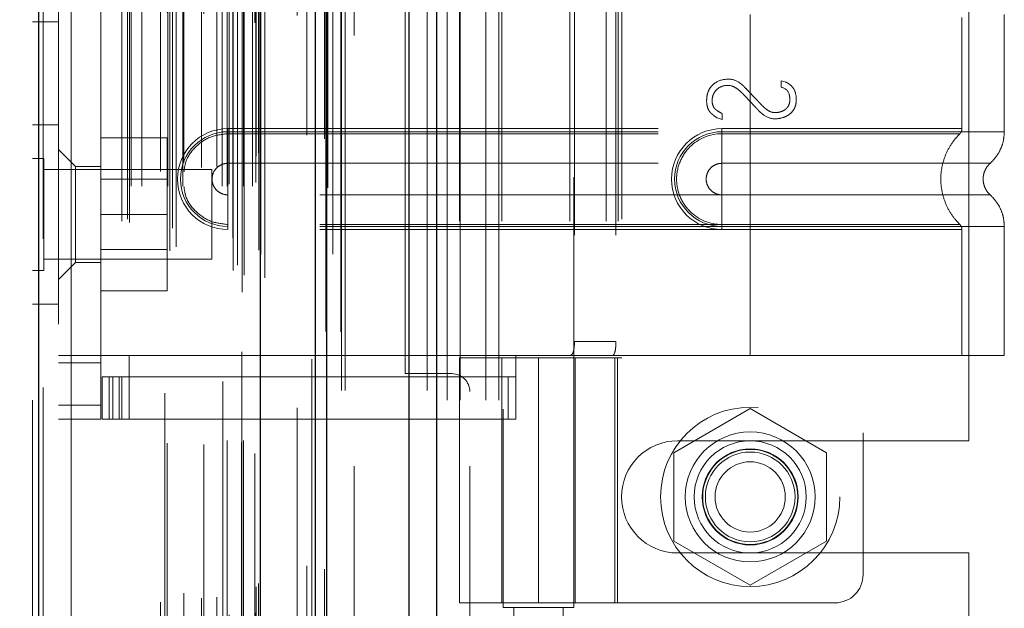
# Model space of a CAD drawing. Header units: inches. Extents: x 0.2 to 10.8, y 0.2 to 8.2.
# Tile 94 of 123: x 5.974 to 6.203, y 3.247 to 3.384. Entities that reach past the tile are written whole.
import ezdxf

# ---------------------------------------------------------------- set-up
doc = ezdxf.new("R2010")
doc.units = ezdxf.units.IN
doc.header["$MEASUREMENT"] = 0
doc.linetypes.add('HIDDEN', pattern=[0.075, 0.05, -0.025])
doc.layers.add('DIMENSIONS', color=140, linetype='Continuous')
doc.styles.add('SLDTEXTSTYLE0', font='TXT', dxfattribs={"width": 0.7})
doc.dimstyles.new('SLDDIMSTYLE0', dxfattribs={"dimtxt": 0.084961, "dimasz": 0.13, "dimexe": 0, "dimexo": 0.0625, "dimgap": 0.02124, "dimtad": 0, "dimtih": 1, "dimtoh": 1, "dimlfac": 12, "dimrnd": 1e-09, "dimzin": 12, "dimdsep": 46, "dimtxsty": 'SLDTEXTSTYLE0', "dimsah": 1, "dimcen": 0.09, "dimadec": 0, "dimazin": 3, "dimtfac": 1, "dimtofl": 0, "dimtmove": 0, "dimatfit": 3, "dimfxl": 0, "dimfrac": 2, "dimtolj": 1, "dimtzin": 12, "dimarcsym": 0})
doc.dimstyles.new('SLDDIMSTYLE1', dxfattribs={"dimtxt": 0.084961, "dimasz": 0.13, "dimexe": 0, "dimexo": 0.0625, "dimgap": 0.02124, "dimtad": 0, "dimtih": 1, "dimtoh": 1, "dimlfac": 12, "dimrnd": 1e-09, "dimzin": 12, "dimdsep": 46, "dimtxsty": 'SLDTEXTSTYLE0', "dimsah": 1, "dimcen": 0.09, "dimadec": 0, "dimazin": 3, "dimtfac": 1, "dimtmove": 0, "dimatfit": 0, "dimfxl": 0, "dimfrac": 2, "dimtolj": 1, "dimtzin": 12, "dimarcsym": 0})

# ---------------------------------------------------------------- blocks, each defined once
blk = doc.blocks.new('_D_16')
at = {"layer": 'DIMENSIONS'}
for p, q in [((6.08979, 5.13584), (5.55636, 5.13584)), ((5.68136, 5.13584), (5.68136, 4.28902)), ((5.51979, 4.13497), (5.49126, 4.13497)), ((5.49126, 4.13497), (5.49126, 3.99994)), ((5.84294, 4.13497), (5.87147, 4.13497)), ((5.87147, 4.13497), (5.87147, 3.99994)), ((5.49126, 3.99994), (5.51979, 3.99994)), ((5.87147, 3.99994), (5.84294, 3.99994)), ((5.68136, 3.0955), (5.68136, 3.98092)), ((6.08979, 3.0955), (5.55636, 3.0955))]:
    blk.add_line(p, q, dxfattribs=at)
for points in [[(5.68136, 5.13584), (5.66136, 5.00584), (5.70136, 5.00584)], [(5.68136, 3.0955), (5.70136, 3.2255), (5.66136, 3.2255)]]:
    blk.add_solid(points, dxfattribs=at)
at = {"layer": 'DIMENSIONS', "char_height": 0.083333, "attachment_point": 1, "style": 'SLDTEXTSTYLE0'}
for s, insert in [('24.48', (5.51979, 4.26141)), ('621.9', (5.51979, 4.10736))]:
    blk.add_mtext(s, dxfattribs=dict(at, insert=insert))
blk = doc.blocks.new('_D_17')
at = {"layer": 'DIMENSIONS'}
for p, q in [((5.99258, 5.25109), (5.05277, 5.25109)), ((5.17777, 5.25109), (5.17777, 4.34458)), ((5.0162, 4.21445), (4.98767, 4.21445)), ((4.98767, 4.21445), (4.98767, 4.07942)), ((5.33935, 4.21445), (5.36788, 4.21445)), ((5.36788, 4.21445), (5.36788, 4.07942)), ((4.98767, 4.07942), (5.0162, 4.07942)), ((5.36788, 4.07942), (5.33935, 4.07942)), ((5.17777, 2.98017), (5.17777, 3.92536)), ((5.99258, 2.98017), (5.05277, 2.98017))]:
    blk.add_line(p, q, dxfattribs=at)
for points in [[(5.17777, 5.25109), (5.15777, 5.12109), (5.19777, 5.12109)], [(5.17777, 2.98017), (5.19777, 3.11017), (5.15777, 3.11017)]]:
    blk.add_solid(points, dxfattribs=at)
at = {"layer": 'DIMENSIONS', "char_height": 0.083333, "attachment_point": 1, "style": 'SLDTEXTSTYLE0'}
for s, insert in [('27.25', (5.0162, 4.34089)), ('692.2', (5.0162, 4.18684)), ('OPENING', (4.91574, 4.03279))]:
    blk.add_mtext(s, dxfattribs=dict(at, insert=insert))
blk = doc.blocks.new('_D_18')
at = {"layer": 'DIMENSIONS'}
for p, q in [((5.68137, 3.0955), (5.68137, 3.3455)), ((6.02317, 3.0955), (5.55637, 3.0955)), ((6.01854, 2.89175), (5.55637, 2.89175)), ((5.68137, 2.67575), (5.68137, 2.89175)), ((5.02571, 2.67575), (4.99718, 2.67575)), ((4.99718, 2.67575), (4.99718, 2.54072)), ((5.27818, 2.67575), (5.30671, 2.67575)), ((5.30671, 2.67575), (5.30671, 2.54072)), ((5.43137, 2.67575), (5.68137, 2.67575)), ((4.99718, 2.54072), (5.02571, 2.54072)), ((5.30671, 2.54072), (5.27818, 2.54072))]:
    blk.add_line(p, q, dxfattribs=at)
for points in [[(5.68137, 3.0955), (5.70137, 3.2255), (5.66137, 3.2255)], [(5.68137, 2.89175), (5.66137, 2.76175), (5.70137, 2.76175)]]:
    blk.add_solid(points, dxfattribs=at)
at = {"layer": 'DIMENSIONS', "char_height": 0.083333, "attachment_point": 1, "style": 'SLDTEXTSTYLE0'}
for s, insert in [('2.45', (5.02571, 2.8022)), ('62.1', (5.02571, 2.64815))]:
    blk.add_mtext(s, dxfattribs=dict(at, insert=insert))

msp = doc.modelspace()

# ---------------------------------------------------------------- linework, layer by layer
at = {"color": 7, "linetype": 'Continuous', "lineweight": 25}
for p, q in [((6.0706606, 5.3435837), (6.0706606, 2.8977542)), ((6.0642966, 2.8977542), (6.0642966, 5.3424034)), ((6.0425846, 2.8977542), (6.0425846, 5.3331709)), ((6.0452206, 2.8977542), (6.0452206, 5.3334298)), ((6.0297816, 2.9238586), (6.0297816, 5.3074667)), ((5.9782606, 2.9329432), (5.9782606, 5.2983822))]:
    msp.add_line(p, q, dxfattribs=at)
at = {"color": 7, "linetype": 'HIDDEN', "lineweight": 18}
for p, q in [((6.0706606, 5.3435837), (6.0706606, 2.8977542)), ((6.0706606, 2.8977542), (6.0706606, 5.3435837)), ((6.0706606, 2.8977542), (6.0706606, 5.3435837)), ((6.0642966, 2.8977542), (6.0642966, 5.3424034)), ((6.0685393, 2.8977542), (6.0685393, 5.3424034)), ((6.0685393, 2.8977542), (6.0685393, 5.3424034)), ((6.0452206, 2.8977542), (6.0452206, 5.3334298)), ((6.0485846, 2.8977542), (6.0485846, 5.3331709)), ((6.0494633, 2.8977542), (6.0494633, 5.3334298)), ((6.0494633, 2.8977542), (6.0494633, 5.3334298)), ((6.0449664, 2.9113883), (6.0449664, 5.3199371)), ((6.025556, 2.9205246), (6.025556, 5.3108008)), ((6.025556, 2.9205246), (6.025556, 5.3108008)), ((6.0254717, 5.3067068), (6.0254717, 2.9246186)), ((6.0259813, 2.9245287), (6.0259813, 5.3067966)), ((6.0308234, 2.9238586), (6.0308234, 5.3074667)), ((6.0234183, 2.9255932), (6.0234183, 5.3057321)), ((6.0244106, 2.9268481), (6.0244106, 5.304478)), ((6.0417112, 5.3049818), (6.0417112, 2.9263554)), ((6.0298571, 2.929343), (6.0298571, 5.3019824)), ((6.0298839, 2.9295527), (6.0298839, 5.3017727)), ((6.0087437, 2.9301569), (6.0087437, 5.3011684)), ((6.0101753, 2.931081), (6.0101753, 5.3002402)), ((6.0210204, 5.2998237), (6.0210204, 2.9315059)), ((6.0294055, 2.9303066), (6.0294055, 5.3010187)), ((6.0294055, 2.9303066), (6.0294055, 5.3010187)), ((5.9782606, 5.2983822), (5.9782606, 2.9329432)), ((5.9793025, 2.9329432), (5.9793025, 5.2983822)), ((5.9793025, 5.2983822), (5.9793025, 2.9329432)), ((6.0075633, 5.2971352), (6.0075633, 2.9341858)), ((6.0233873, 2.9331404), (6.0233873, 5.298185)), ((5.9768234, 5.295437), (5.9768234, 2.9358883)), ((6.009328, 2.9354593), (6.009328, 5.295866)), ((5.9988784, 2.9374924), (5.9988784, 5.2938329)), ((5.9993111, 2.9367617), (5.9993111, 5.2945636)), ((6.0382746, 5.2936811), (6.0382746, 2.9376198)), ((5.9997117, 2.9452097), (5.9997117, 5.2861157)), ((5.9997117, 2.9452097), (5.9997117, 5.2861157)), ((6.0022443, 2.9452097), (6.0022443, 5.2861157)), ((6.0082791, 2.9452097), (6.0082791, 5.2861157)), ((6.0117242, 2.9452097), (6.0117242, 5.2861157)), ((6.0208948, 2.9452097), (6.0208948, 5.2861157)), ((6.0220679, 5.2861157), (6.0220679, 2.9452097)), ((6.0220679, 2.9452097), (6.0220679, 5.2861157)), ((6.0224846, 2.9456263), (6.0224846, 5.285699)), ((6.0254013, 5.285699), (6.0254013, 2.9456263)), ((6.0258179, 2.9452097), (6.0258179, 5.2861157)), ((6.0258179, 5.2861157), (6.0258179, 2.9452097)), ((6.0278915, 2.9452097), (6.0278915, 5.2861157)), ((6.0278915, 2.9452097), (6.0278915, 5.2861157)), ((6.008067, 5.2854516), (6.008067, 2.9458742)), ((6.0165962, 5.2852143), (6.0165962, 2.9461095)), ((6.0287346, 2.946043), (6.0287346, 5.2852823)), ((6.0287346, 2.946043), (6.0287346, 5.2852823)), ((6.0065525, 2.9485756), (6.0065525, 5.2827497)), ((6.0160488, 2.9495049), (6.0160488, 5.2818205)), ((6.0160488, 2.9495049), (6.0160488, 5.2818205)), ((6.0196039, 2.9497509), (6.0196039, 5.281563)), ((6.0284901, 5.283121), (6.0284901, 2.9482043)), ((6.0119929, 2.9506137), (6.0119929, 5.2807189)), ((6.028805, 2.9521229), (6.028805, 5.2792025)), ((6.028805, 2.9521229), (6.028805, 5.2792025)), ((6.0293522, 2.9528959), (6.0293522, 5.2784294)), ((6.0293522, 2.9528959), (6.0293522, 5.2784294)), ((6.0405441, 2.9569864), (6.0405441, 5.274339)), ((6.0446779, 2.9562076), (6.0446779, 5.275083)), ((6.0515846, 2.9801709), (6.0515846, 5.2510875)), ((6.0515846, 2.9801709), (6.0515846, 5.2510875)), ((6.0515846, 2.9801709), (6.0515846, 5.2510875)), ((6.0515846, 2.9801709), (6.0515846, 5.2510875)), ((5.9828234, 5.213121), (5.9828234, 3.0182043)), ((5.9858234, 3.0182043), (5.9858234, 5.213121)), ((5.9858234, 3.0182043), (5.9858234, 5.213121)), ((5.9858234, 5.213121), (5.9858234, 3.0182043)), ((5.9858234, 5.213121), (5.9858234, 3.0182043)), ((6.0731679, 3.0955042), (6.0731679, 3.6473375)), ((6.0731679, 3.0955042), (6.0731679, 3.6473375)), ((6.0761679, 3.0955042), (6.0761679, 3.6473375)), ((6.0821679, 3.0955042), (6.0821679, 3.6473375)), ((6.0851679, 3.0955042), (6.0851679, 3.6473375)), ((6.0851679, 3.0955042), (6.0851679, 3.6473375)), ((6.0861699, 3.4933585), (6.0861699, 3.2472955)), ((6.1025741, 3.2472955), (6.1025741, 3.4933585)), ((6.1698313, 3.4878992), (6.1698313, 3.2549596)), ((6.1944179, 3.286025), (6.1944179, 3.4568167)), ((5.992666, 3.2943297), (5.992666, 3.4485291)), ((6.0634179, 3.3016292), (6.0634179, 3.4412125)), ((5.9975872, 3.4370462), (5.9975872, 3.3058126)), ((5.9975872, 3.4370462), (5.9975872, 3.3058126)), ((6.0759993, 3.4370462), (6.0759993, 3.3058126)), ((6.0858418, 3.4370462), (6.0858418, 3.3058126)), ((6.1016832, 3.4370462), (6.1016832, 3.3058126)), ((6.1101192, 3.4370462), (6.1101192, 3.3058126)), ((6.1129312, 3.4370462), (6.1129312, 3.3058126)), ((6.1129312, 3.4370462), (6.1129312, 3.3058126)), ((6.1137591, 3.4375383), (6.1137591, 3.3053205)), ((6.102736, 3.4337654), (6.102736, 3.3090934)), ((6.1123868, 3.4337654), (6.1123868, 3.3090934)), ((6.1435846, 3.3850319), (6.1435846, 3.3578269)), ((6.1435846, 3.3850319), (6.1435846, 3.3578269)), ((6.1435846, 3.3843212), (6.1435846, 3.3585376)), ((6.1435846, 3.3843212), (6.1435846, 3.3585376)), ((6.1927972, 3.3585376), (6.1927972, 3.3843212)), ((6.2026397, 3.3578269), (6.2026397, 3.3850319)), ((5.9768234, 3.383371), (5.9828234, 3.383371)), ((6.1507748, 3.3696377), (6.1517036, 3.3693975)), ((6.1507748, 3.3681485), (6.1507748, 3.3696377)), ((6.1370354, 3.3620634), (6.1370354, 3.3606542)), ((5.9828234, 3.3594543), (5.9768234, 3.3594543)), ((6.1370354, 3.3606542), (6.1358824, 3.3610386)), ((6.0221935, 3.3585376), (6.1435846, 3.3585376)), ((6.0221935, 3.3585376), (6.0221935, 3.3573671)), ((6.0221935, 3.3578269), (6.1435846, 3.3578269)), ((6.0221935, 3.3578269), (6.0221935, 3.3504853)), ((6.0221935, 3.3573671), (6.1435846, 3.3573671)), ((6.1370229, 3.3585376), (6.1370229, 3.3573671)), ((6.1435846, 3.3585376), (6.1370229, 3.3585376)), ((6.1370229, 3.3578269), (6.1370229, 3.3504853)), ((6.1435846, 3.3578269), (6.1370229, 3.3578269)), ((6.1435846, 3.3573671), (6.1370229, 3.3573671)), ((5.992666, 3.356371), (6.0080826, 3.356371)), ((6.0080826, 3.338621), (6.0080826, 3.356371)), ((5.9867605, 3.3497759), (5.9828234, 3.3537129)), ((5.9794276, 3.3516418), (5.9768234, 3.3516418)), ((5.9794276, 3.3256002), (5.9794276, 3.3516418)), ((6.0221935, 3.3504853), (6.1435846, 3.3504853)), ((6.1435846, 3.3504853), (6.1370229, 3.3504853)), ((6.0184901, 3.3490377), (5.9794276, 3.3490377)), ((5.9867605, 3.3497759), (5.9867605, 3.338621)), ((5.992666, 3.3497759), (5.9867605, 3.3497759)), ((6.0184901, 3.3282043), (6.0184901, 3.3490377)), ((6.0080826, 3.3467835), (5.992666, 3.3467835)), ((6.0221935, 3.3358193), (6.0221935, 3.3431609)), ((6.1435846, 3.3431609), (6.0221935, 3.3431609)), ((6.1370229, 3.3431609), (6.1435846, 3.3431609)), ((6.1370229, 3.3358193), (6.1370229, 3.3431609)), ((5.9867605, 3.338621), (5.9867605, 3.3274661)), ((5.992666, 3.338621), (6.0080826, 3.338621)), ((6.0080826, 3.320871), (6.0080826, 3.338621)), ((6.0221935, 3.3351086), (6.0221935, 3.3362791)), ((6.1435846, 3.3362791), (6.0221935, 3.3362791)), ((6.1370229, 3.3362791), (6.1435846, 3.3362791)), ((6.1370229, 3.3351086), (6.1370229, 3.3362791)), ((6.1435846, 3.3358193), (6.0221935, 3.3358193)), ((6.1435846, 3.3351086), (6.0221935, 3.3351086)), ((6.1370229, 3.3358193), (6.1435846, 3.3358193)), ((6.1370229, 3.3351086), (6.1435846, 3.3351086)), ((6.1435846, 3.3358193), (6.1435846, 3.3058126)), ((6.1435846, 3.3358193), (6.1435846, 3.3058126)), ((6.1435846, 3.3351086), (6.1435846, 3.3058126)), ((6.1435846, 3.3351086), (6.1435846, 3.3058126)), ((6.1927972, 3.3058126), (6.1927972, 3.3351086)), ((6.2026397, 3.3058126), (6.2026397, 3.3358193)), ((5.992666, 3.3304585), (6.0080826, 3.3304585)), ((5.9794276, 3.3282043), (6.0184901, 3.3282043)), ((5.9828234, 3.3235291), (5.9867605, 3.3274661)), ((5.9867605, 3.3274661), (5.992666, 3.3274661)), ((5.9768234, 3.3256002), (5.9794276, 3.3256002)), ((5.992666, 3.320871), (6.0080826, 3.320871)), ((5.9768234, 3.3177877), (5.9828234, 3.3177877)), ((6.102736, 3.3090934), (6.1123868, 3.3090934)), ((5.9828234, 3.3058126), (5.992666, 3.3058126)), ((5.9828234, 3.3041722), (5.992666, 3.3041722)), ((5.9975872, 3.3058126), (5.992666, 3.3058126)), ((5.9992276, 3.3058126), (5.9975872, 3.3058126)), ((5.9992276, 3.3058126), (5.9992276, 3.3008913)), ((5.9992276, 3.3058126), (6.0891227, 3.3058126)), ((5.9992276, 3.3058126), (6.0891227, 3.3058126)), ((6.0891227, 3.3058126), (6.0759993, 3.3058126)), ((6.0759993, 3.3053205), (6.1127447, 3.3053205)), ((6.0759993, 3.3053205), (6.0759993, 3.2483979)), ((6.0858418, 3.3053205), (6.0858418, 3.2483979)), ((6.0891227, 3.3058126), (6.0891227, 3.3008913)), ((6.1435846, 3.3058126), (6.0891227, 3.3058126)), ((6.094372, 3.3053205), (6.094372, 3.2483979)), ((6.094372, 3.2483979), (6.094372, 3.3053205)), ((6.1026115, 3.3053205), (6.1026115, 3.2483979)), ((6.1029022, 3.2483979), (6.1029022, 3.3053205)), ((6.1121187, 3.2483979), (6.1121187, 3.3053205)), ((6.1127447, 3.3053205), (6.1137591, 3.3053205)), ((6.1127447, 3.2483979), (6.1127447, 3.3053205)), ((6.2026397, 3.3058126), (6.1435846, 3.3058126)), ((5.9929941, 3.2910488), (5.9929941, 3.3008913)), ((5.9929941, 3.3008913), (5.9946345, 3.3008913)), ((5.9946345, 3.2910488), (5.9946345, 3.3008913)), ((5.9954882, 3.3008913), (5.9946345, 3.3008913)), ((5.9946345, 3.2910488), (5.9946345, 3.3008913)), ((5.9954882, 3.2910488), (5.9954882, 3.3008913)), ((5.9954882, 3.3008913), (5.996976, 3.3008913)), ((5.996976, 3.2910488), (5.996976, 3.3008913)), ((6.0873297, 3.3008913), (5.996976, 3.3008913)), ((5.9975872, 3.3008913), (5.9975872, 3.2910488)), ((5.9992276, 3.3008913), (5.9992276, 3.2910488)), ((6.0742513, 3.3016292), (6.0634179, 3.3016292)), ((6.0873297, 3.2910488), (6.0873297, 3.3008913)), ((6.0873297, 3.3008913), (6.0891227, 3.3008913)), ((6.0891227, 3.2910488), (6.0891227, 3.3008913)), ((6.0784179, 2.9801709), (6.0784179, 3.2974625)), ((5.9828234, 3.2943297), (5.992666, 3.2943297)), ((5.9828234, 3.2943297), (5.992666, 3.2943297)), ((5.992666, 3.2943297), (5.992666, 3.2910488)), ((6.1435846, 3.2935001), (6.1258346, 3.2832522)), ((6.1613346, 3.2832522), (6.1435846, 3.2935001)), ((5.9828234, 3.2910488), (5.992666, 3.2910488)), ((5.9946345, 3.2910488), (5.9929941, 3.2910488)), ((5.9954882, 3.2910488), (5.9946345, 3.2910488)), ((5.996976, 3.2910488), (5.9954882, 3.2910488)), ((5.996976, 3.2910488), (6.0873297, 3.2910488)), ((6.0891227, 3.2910488), (6.0873297, 3.2910488)), ((6.1267096, 3.286025), (6.1944179, 3.286025)), ((6.1258346, 3.2832522), (6.1258346, 3.2627562)), ((6.1613346, 3.2627562), (6.1613346, 3.2832522)), ((6.1258346, 3.2627562), (6.1435846, 3.2525083)), ((6.1435846, 3.2525083), (6.1613346, 3.2627562)), ((6.1267096, 3.2599834), (6.1944179, 3.2599834)), ((6.1944179, 3.1777438), (6.1944179, 3.2599834)), ((6.1127447, 3.2483979), (6.0759993, 3.2483979)), ((6.1025741, 3.2472955), (6.0861699, 3.2472955)), ((6.0886305, 3.2472955), (6.0886305, 3.244999)), ((6.1001135, 3.244999), (6.1001135, 3.2472955)), ((6.1127447, 3.2483979), (6.1632696, 3.2483979))]:
    msp.add_line(p, q, dxfattribs=at)
at = {"color": 7, "linetype": 'HIDDEN', "lineweight": 18, "flags": 128}
for points in [[(6.0484736, 2.911328), (6.0484741, 4.1061321), (6.0484736, 5.3199931)], [(6.0465738, 2.9293851), (6.046574, 4.0669415), (6.0465738, 5.3019288)], [(6.0454028, 2.9448457), (6.0454034, 4.0669338), (6.0454028, 5.2864971)], [(6.0454028, 2.9448289), (6.0454035, 4.1406842), (6.0454028, 5.286496)], [(6.0382867, 5.2847943), (6.0382866, 4.1251902), (6.0382867, 2.9465329)]]:
    msp.add_lwpolyline(points, dxfattribs=at)
at = {"color": 7, "linetype": 'HIDDEN', "lineweight": 18}
for radius in [0.0208333, 0.0150919, 0.0130208, 0.0111549, 0.0110417, 0.0104167, 0.0081625]:
    msp.add_circle((6.1435846, 3.2730042), radius, dxfattribs=at)
for centre, radius, start, end in [((6.0221935, 3.3468231), 0.0117145, 90, 270), ((6.0221935, 3.3468231), 0.0110038, 90, 270), ((6.1370229, 3.3468231), 0.0117145, 90, 270), ((6.1370229, 3.3468231), 0.0110038, 90, 270), ((6.0742513, 3.2974625), 0.0041667, 0, 90), ((6.1267096, 3.2730042), 0.0130208, 90, 270), ((6.1632696, 3.2549596), 0.0065617, 270, 0)]:
    msp.add_arc(centre, radius, start, end, dxfattribs=at)
for points, knots in [([(6.1358824, 3.3610386), (6.1355334, 3.3612861), (6.1349533, 3.3617123), (6.1344651, 3.3621379), (6.1343062, 3.362295), (6.1339898, 3.3627243), (6.1336211, 3.3634731), (6.1333809, 3.3649209), (6.1335974, 3.3667456), (6.1342619, 3.3681422), (6.1358194, 3.3696216), (6.137398, 3.370038), (6.1386527, 3.370038)], [0, 0, 0, 0, 0.0625, 0.125, 0.15625, 0.1875, 0.25, 0.375, 0.5, 0.625, 0.75, 1, 1, 1, 1]), ([(6.1517036, 3.3693975), (6.1524319, 3.3691143), (6.1535838, 3.3682894), (6.1542472, 3.36667), (6.154338, 3.364903), (6.1541081, 3.3636997), (6.1536205, 3.3627161), (6.152719, 3.3618321), (6.1520368, 3.3614268), (6.1508881, 3.3609679), (6.1491693, 3.3606626), (6.147442, 3.3611429), (6.1462855, 3.3620337), (6.1458226, 3.3624517), (6.1453914, 3.3628984), (6.1451701, 3.3631369), (6.1446944, 3.3636423), (6.1440632, 3.3643178), (6.1432797, 3.3651537), (6.1426476, 3.3658265), (6.1421681, 3.3663319), (6.141948, 3.3665656), (6.1415236, 3.3670037), (6.1410457, 3.3674363), (6.1402754, 3.3680206), (6.1389922, 3.3686823), (6.1372449, 3.3685477), (6.1359808, 3.3679362), (6.1350213, 3.3666469), (6.1347216, 3.365557), (6.1347462, 3.3642621), (6.1350922, 3.3634623), (6.1355784, 3.3629462), (6.1359358, 3.362694), (6.136536, 3.3623284), (6.1370354, 3.3620634)], [0, 0, 0, 0, 0.0625, 0.125, 0.15625, 0.1875, 0.21875, 0.25, 0.28125, 0.3125, 0.375, 0.4375, 0.453125, 0.46875, 0.4765625, 0.484375, 0.5, 0.53125, 0.5625, 0.59375, 0.609375, 0.6171875, 0.625, 0.640625, 0.65625, 0.6875, 0.75, 0.8125, 0.84375, 0.875, 0.90625, 0.9375, 0.953125, 0.96875, 1, 1, 1, 1]), ([(6.1386527, 3.370038), (6.139467, 3.370038), (6.1404841, 3.3696816), (6.141687, 3.3687659), (6.1425329, 3.3679577), (6.1432864, 3.3671287), (6.1442926, 3.3660891), (6.1450724, 3.3652644), (6.1456884, 3.3646114), (6.1459297, 3.364348), (6.1465793, 3.3636674), (6.1472201, 3.3631084), (6.1482416, 3.3624058), (6.1493413, 3.3621825), (6.1504769, 3.3623565), (6.1512656, 3.3626651), (6.1518209, 3.3630266), (6.1525647, 3.3638191), (6.1528242, 3.364777), (6.1527774, 3.3659447), (6.152474, 3.3673424), (6.1517102, 3.3679926), (6.1507748, 3.3681485)], [0, 0, 0, 0, 0.125, 0.15625, 0.1875, 0.25, 0.3125, 0.375, 0.40625, 0.421875, 0.4375, 0.46875, 0.5, 0.5625, 0.625, 0.6875, 0.71875, 0.75, 0.8125, 0.84375, 0.875, 1, 1, 1, 1]), ([(6.0119929, 3.3485489), (6.0120996, 3.3493342), (6.012393, 3.3514917), (6.0145893, 3.3544446), (6.0180421, 3.3568938), (6.0208097, 3.3572093), (6.0221935, 3.3573671)], [0, 0, 0, 0, 0.160200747, 0.440133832, 0.720066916, 1, 1, 1, 1]), ([(6.1370229, 3.3573671), (6.1342514, 3.3573948), (6.1301538, 3.3556453), (6.1270282, 3.3509627), (6.1262044, 3.3468231), (6.1270282, 3.3426835), (6.1301538, 3.3380009), (6.1342514, 3.3362514), (6.1370229, 3.3362791)], [6.28318531, 6.28318531, 6.28318531, 6.28318531, 7.06858347, 7.46128255, 7.85398163, 8.24668072, 8.6393798, 9.42477796, 9.42477796, 9.42477796, 9.42477796]), ([(6.1435846, 3.3585376), (6.1508377, 3.3585376), (6.1634792, 3.3585376), (6.1794142, 3.3585376), (6.1900188, 3.3585376), (6.1940917, 3.3585376), (6.1903852, 3.3585376), (6.1800733, 3.3585376), (6.1640955, 3.3585376), (6.1511479, 3.3585376), (6.1435846, 3.3585376)], [4.71239469, 4.71239469, 4.71239469, 4.71239469, 5.154448, 5.48366074, 5.87871603, 6.27377131, 6.6688266, 7.06388188, 7.39309462, 7.85399245, 7.85399245, 7.85399245, 7.85399245]), ([(6.1435846, 3.3578269), (6.1474498, 3.3578269), (6.1513148, 3.3578269), (6.1588966, 3.3578269), (6.1626131, 3.3578269), (6.1697549, 3.3578269), (6.1731801, 3.3578269), (6.1796076, 3.3578269), (6.1826098, 3.3578269), (6.1880759, 3.3578269), (6.1905398, 3.3578269), (6.1948345, 3.3578269), (6.1966653, 3.3578269), (6.1996235, 3.3578269), (6.2007509, 3.3578269), (6.202259, 3.3578269), (6.2026397, 3.3578269), (6.2026397, 3.3578269), (6.202259, 3.3578269), (6.2007509, 3.3578269), (6.1996235, 3.3578269), (6.1966653, 3.3578269), (6.1948345, 3.3578269), (6.1905398, 3.3578269), (6.1880759, 3.3578269), (6.1826098, 3.3578269), (6.1796076, 3.3578269), (6.1731801, 3.3578269), (6.1697549, 3.3578269), (6.1626131, 3.3578269), (6.1588966, 3.3578269), (6.1513148, 3.3578269), (6.1474498, 3.3578269), (6.1435846, 3.3578269)], [0, 0, 0, 0, 0.0625, 0.0625, 0.125, 0.125, 0.1875, 0.1875, 0.25, 0.25, 0.3125, 0.3125, 0.375, 0.375, 0.4375, 0.4375, 0.5, 0.5, 0.5625, 0.5625, 0.625, 0.625, 0.6875, 0.6875, 0.75, 0.75, 0.8125, 0.8125, 0.875, 0.875, 0.9375, 0.9375, 1, 1, 1, 1]), ([(6.1435846, 3.3578269), (6.1435846, 3.3564874), (6.1435846, 3.3536788), (6.1435846, 3.3513737), (6.1435846, 3.3504845)], [0.052118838, 0.052118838, 0.052118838, 0.052118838, 0.500001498, 0.948006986, 0.948006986, 0.948006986, 0.948006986]), ([(6.1435846, 3.3578269), (6.1435846, 3.3564458), (6.1435846, 3.3550655), (6.1435846, 3.3525445), (6.1435846, 3.3514052), (6.1435846, 3.3504853)], [0, 0, 0, 0, 0.5, 0.5, 1, 1, 1, 1]), ([(6.1435846, 3.357367), (6.1456147, 3.357367), (6.1477729, 3.357367), (6.1523312, 3.357367), (6.1547321, 3.357367), (6.1597211, 3.357367), (6.1623101, 3.357367), (6.1675588, 3.357367), (6.170219, 3.357367), (6.1754159, 3.357367), (6.177952, 3.357367), (6.1826331, 3.357367), (6.1847758, 3.357367), (6.1883723, 3.357367), (6.1898229, 3.357367), (6.1917909, 3.357367), (6.192306, 3.357367), (6.192306, 3.357367), (6.1917909, 3.357367), (6.1898229, 3.357367), (6.1883723, 3.357367), (6.1847758, 3.357367), (6.1826331, 3.357367), (6.177952, 3.357367), (6.1754159, 3.357367), (6.170219, 3.357367), (6.1675588, 3.357367), (6.1623101, 3.357367), (6.1597211, 3.357367), (6.1547321, 3.357367), (6.1523312, 3.357367), (6.1477729, 3.357367), (6.1456147, 3.357367), (6.1435846, 3.357367)], [0, 0, 0, 0, 0.0625, 0.0625, 0.125, 0.125, 0.1875, 0.1875, 0.25, 0.25, 0.3125, 0.3125, 0.375, 0.375, 0.4375, 0.4375, 0.5, 0.5, 0.5625, 0.5625, 0.625, 0.625, 0.6875, 0.6875, 0.75, 0.75, 0.8125, 0.8125, 0.875, 0.875, 0.9375, 0.9375, 1, 1, 1, 1]), ([(6.192407, 3.3361809), (6.1917361, 3.3369113), (6.1903939, 3.3383728), (6.1889904, 3.3410192), (6.1880888, 3.3438571), (6.1877761, 3.3468231), (6.1880888, 3.3497891), (6.1889904, 3.352627), (6.1903939, 3.3552734), (6.1917361, 3.3567349), (6.192407, 3.3574653)], [0, 0, 0, 0, 0.12505483, 0.25020853, 0.37526383, 0.5, 0.62473617, 0.74979147, 0.87494517, 1, 1, 1, 1]), ([(6.1923006, 3.3573617), (6.1923746, 3.3574419), (6.1925241, 3.3576038), (6.1926771, 3.3578997), (6.192781, 3.3582161), (6.1927918, 3.3584362), (6.1927972, 3.3585452)], [0, 0, 0, 0, 0.24752405, 0.49999994, 0.75247586, 1, 1, 1, 1]), ([(6.1993168, 3.3504533), (6.1998035, 3.3509395), (6.200788, 3.3519231), (6.2018308, 3.3537548), (6.2025128, 3.3557498), (6.2025978, 3.3571396), (6.2026399, 3.3578269)], [0, 0, 0, 0, 0.2471303, 0.49986639, 0.75266195, 1, 1, 1, 1]), ([(6.0221935, 3.3431609), (6.0217141, 3.3431609), (6.0212349, 3.3432562), (6.0203492, 3.3436231), (6.0199429, 3.3438945), (6.019265, 3.3445725), (6.0189935, 3.3449787), (6.0186266, 3.3458645), (6.0185313, 3.3463437), (6.0185313, 3.3473025), (6.0186266, 3.3477817), (6.0189935, 3.3486675), (6.019265, 3.3490737), (6.0199429, 3.3497517), (6.0203492, 3.3500231), (6.0212349, 3.35039), (6.0217141, 3.3504853), (6.0221935, 3.3504853)], [0, 0, 0, 0, 0.125, 0.125, 0.25, 0.25, 0.375, 0.375, 0.5, 0.5, 0.625, 0.625, 0.75, 0.75, 0.875, 0.875, 1, 1, 1, 1]), ([(6.1370229, 3.3504853), (6.1365435, 3.3504853), (6.1360643, 3.35039), (6.1351786, 3.3500231), (6.1347723, 3.3497517), (6.1340944, 3.3490737), (6.1338229, 3.3486675), (6.133456, 3.3477817), (6.1333607, 3.3473025), (6.1333607, 3.3463437), (6.133456, 3.3458645), (6.1338229, 3.3449787), (6.1340944, 3.3445725), (6.1347723, 3.3438945), (6.1351786, 3.3436231), (6.1360643, 3.3432562), (6.1365435, 3.3431609), (6.1370229, 3.3431609)], [0, 0, 0, 0, 0.125, 0.125, 0.25, 0.25, 0.375, 0.375, 0.5, 0.5, 0.625, 0.625, 0.75, 0.75, 0.875, 0.875, 1, 1, 1, 1]), ([(6.1435846, 3.3504845), (6.151855, 3.3504845), (6.1662674, 3.3504845), (6.1843901, 3.3504845), (6.1963778, 3.3504845), (6.2008392, 3.3504845), (6.1963778, 3.3504845), (6.1843901, 3.3504845), (6.1662674, 3.3504845), (6.151855, 3.3504845), (6.1435846, 3.3504845)], [4.71241411, 4.71241411, 4.71241411, 4.71241411, 5.15721613, 5.48839216, 5.88580339, 6.28321463, 6.68062587, 7.0780371, 7.40921314, 7.85401516, 7.85401516, 7.85401516, 7.85401516]), ([(6.199389, 3.3431288), (6.1991423, 3.3433747), (6.1986483, 3.343867), (6.1981299, 3.3447851), (6.197796, 3.3457787), (6.1976796, 3.3468231), (6.197796, 3.3478675), (6.1981299, 3.3488611), (6.1986483, 3.3497792), (6.1991423, 3.3502715), (6.199389, 3.3505174)], [0, 0, 0, 0, 0.12483242, 0.24993914, 0.37510573, 0.5, 0.62489427, 0.75006086, 0.87516758, 1, 1, 1, 1]), ([(6.0221935, 3.3362791), (6.0208097, 3.3364369), (6.0180421, 3.3367524), (6.0145893, 3.3392016), (6.012393, 3.3421545), (6.0120996, 3.344312), (6.0119929, 3.3450973)], [0, 0, 0, 0, 0.27993308, 0.55986617, 0.83979925, 1, 1, 1, 1]), ([(6.1435846, 3.3431617), (6.151855, 3.3431617), (6.1662674, 3.3431617), (6.1843901, 3.3431617), (6.1963778, 3.3431617), (6.2008392, 3.3431617), (6.1963778, 3.3431617), (6.1843901, 3.3431617), (6.1662674, 3.3431617), (6.151855, 3.3431617), (6.1435846, 3.3431617)], [4.71236405, 4.71236405, 4.71236405, 4.71236405, 5.15716608, 5.48834211, 5.88575335, 6.2831646, 6.68057584, 7.07798708, 7.40916311, 7.85396514, 7.85396514, 7.85396514, 7.85396514]), ([(6.1435846, 3.3358193), (6.1435846, 3.3371588), (6.1435846, 3.3399674), (6.1435846, 3.3422725), (6.1435846, 3.3431617)], [0.052118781, 0.052118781, 0.052118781, 0.052118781, 0.500001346, 0.948006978, 0.948006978, 0.948006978, 0.948006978]), ([(6.1435846, 3.3358193), (6.1435846, 3.3372004), (6.1435846, 3.3385807), (6.1435846, 3.3411017), (6.1435846, 3.342241), (6.1435846, 3.3431609)], [0, 0, 0, 0, 0.5, 0.5, 1, 1, 1, 1]), ([(6.2026399, 3.3358193), (6.2025978, 3.3365066), (6.2025128, 3.3378964), (6.2018308, 3.3398914), (6.200788, 3.3417231), (6.1998035, 3.3427067), (6.1993168, 3.3431929)], [0, 0, 0, 0, 0.24733805, 0.50013361, 0.75286969, 1, 1, 1, 1]), ([(6.1435846, 3.3362792), (6.1456147, 3.3362792), (6.1477729, 3.3362792), (6.1523312, 3.3362792), (6.1547321, 3.3362792), (6.1597211, 3.3362792), (6.1623101, 3.3362792), (6.1675588, 3.3362792), (6.170219, 3.3362792), (6.1754159, 3.3362792), (6.177952, 3.3362792), (6.1826331, 3.3362792), (6.1847758, 3.3362792), (6.1883723, 3.3362792), (6.1898229, 3.3362792), (6.1917909, 3.3362792), (6.192306, 3.3362792), (6.192306, 3.3362792), (6.1917909, 3.3362792), (6.1898229, 3.3362792), (6.1883723, 3.3362792), (6.1847758, 3.3362792), (6.1826331, 3.3362792), (6.177952, 3.3362792), (6.1754159, 3.3362792), (6.170219, 3.3362792), (6.1675588, 3.3362792), (6.1623101, 3.3362792), (6.1597211, 3.3362792), (6.1547321, 3.3362792), (6.1523312, 3.3362792), (6.1477729, 3.3362792), (6.1456147, 3.3362792), (6.1435846, 3.3362792)], [0, 0, 0, 0, 0.0625, 0.0625, 0.125, 0.125, 0.1875, 0.1875, 0.25, 0.25, 0.3125, 0.3125, 0.375, 0.375, 0.4375, 0.4375, 0.5, 0.5, 0.5625, 0.5625, 0.625, 0.625, 0.6875, 0.6875, 0.75, 0.75, 0.8125, 0.8125, 0.875, 0.875, 0.9375, 0.9375, 1, 1, 1, 1]), ([(6.1927972, 3.335101), (6.1927918, 3.33521), (6.192781, 3.3354301), (6.1926771, 3.3357465), (6.1925241, 3.3360424), (6.1923746, 3.3362043), (6.1923006, 3.3362845)], [0, 0, 0, 0, 0.247524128, 0.500000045, 0.752475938, 1, 1, 1, 1]), ([(6.1435846, 3.3358193), (6.1474498, 3.3358193), (6.1513148, 3.3358193), (6.1588966, 3.3358193), (6.1626131, 3.3358193), (6.1697549, 3.3358193), (6.1731801, 3.3358193), (6.1796076, 3.3358193), (6.1826098, 3.3358193), (6.1880759, 3.3358193), (6.1905398, 3.3358193), (6.1948345, 3.3358193), (6.1966653, 3.3358193), (6.1996235, 3.3358193), (6.2007509, 3.3358193), (6.202259, 3.3358193), (6.2026397, 3.3358193), (6.2026397, 3.3358193), (6.202259, 3.3358193), (6.2007509, 3.3358193), (6.1996235, 3.3358193), (6.1966653, 3.3358193), (6.1948345, 3.3358193), (6.1905398, 3.3358193), (6.1880759, 3.3358193), (6.1826098, 3.3358193), (6.1796076, 3.3358193), (6.1731801, 3.3358193), (6.1697549, 3.3358193), (6.1626131, 3.3358193), (6.1588966, 3.3358193), (6.1513148, 3.3358193), (6.1474498, 3.3358193), (6.1435846, 3.3358193)], [0, 0, 0, 0, 0.0625, 0.0625, 0.125, 0.125, 0.1875, 0.1875, 0.25, 0.25, 0.3125, 0.3125, 0.375, 0.375, 0.4375, 0.4375, 0.5, 0.5, 0.5625, 0.5625, 0.625, 0.625, 0.6875, 0.6875, 0.75, 0.75, 0.8125, 0.8125, 0.875, 0.875, 0.9375, 0.9375, 1, 1, 1, 1]), ([(6.1435846, 3.3351086), (6.1511479, 3.3351086), (6.1640955, 3.3351086), (6.1800733, 3.3351086), (6.1903852, 3.3351086), (6.1940917, 3.3351086), (6.1900188, 3.3351086), (6.1794142, 3.3351086), (6.1634792, 3.3351086), (6.1508377, 3.3351086), (6.1435846, 3.3351086)], [4.71239001, 4.71239001, 4.71239001, 4.71239001, 5.17328784, 5.50250058, 5.89755587, 6.29261115, 6.68766644, 7.08272172, 7.41193446, 7.85398778, 7.85398778, 7.85398778, 7.85398778]), ([(6.102736, 3.3090934), (6.102736, 3.3086532), (6.1027199, 3.3082209), (6.1026432, 3.3074167), (6.1025817, 3.3070488), (6.1023893, 3.3064441), (6.1022554, 3.3062037), (6.101909, 3.3058898), (6.1016939, 3.3058126), (6.1014482, 3.3058126)], [0, 0, 0, 0, 0.25, 0.25, 0.5, 0.5, 0.75, 0.75, 1, 1, 1, 1]), ([(6.1114528, 3.3058126), (6.1116129, 3.3058126), (6.1117554, 3.3058959), (6.1119978, 3.3062219), (6.1120963, 3.3064645), (6.1122472, 3.3070693), (6.1123009, 3.3074358), (6.1123701, 3.3082269), (6.1123868, 3.3086588), (6.1123868, 3.3090934)], [0, 0, 0, 0, 0.25, 0.25, 0.5, 0.5, 0.75, 0.75, 1, 1, 1, 1])]:
    msp.add_open_spline(points, degree=3, knots=knots, dxfattribs=at)
for points in [[(6.0221935, 3.3573671), (6.0221935, 3.3559955), (6.0221935, 3.3526914), (6.0221935, 3.348782), (6.0221935, 3.3468231)], [(6.1370229, 3.3468231), (6.1370229, 3.348782), (6.1370229, 3.3526914), (6.1370229, 3.3559955), (6.1370229, 3.3573671)], [(6.1435846, 3.3585376), (6.1435846, 3.3581133), (6.1435846, 3.3576602), (6.1435846, 3.357367)], [(6.1435846, 3.3585376), (6.1435846, 3.3581031), (6.1435846, 3.3576714), (6.1435846, 3.3573671)], [(6.1435846, 3.3573671), (6.1435846, 3.3546246), (6.1435846, 3.3468231), (6.1435846, 3.3390216), (6.1435846, 3.3362791)], [(6.1435846, 3.357367), (6.1435846, 3.3546238), (6.1435846, 3.3468231), (6.1435846, 3.3390224), (6.1435846, 3.3362792)], [(6.0221935, 3.3504853), (6.0221935, 3.34957), (6.0221935, 3.3481965), (6.0221935, 3.3468231)], [(6.1370229, 3.3468231), (6.1370229, 3.3481965), (6.1370229, 3.34957), (6.1370229, 3.3504853)], [(6.1435846, 3.3504853), (6.1435846, 3.34957), (6.1435846, 3.3481965), (6.1435846, 3.3468231)], [(6.1435846, 3.3504846), (6.1435846, 3.3495702), (6.1435846, 3.3481967), (6.1435846, 3.3468231)], [(6.0221935, 3.3468231), (6.0221935, 3.3454497), (6.0221935, 3.3440762), (6.0221935, 3.3431609)], [(6.0221935, 3.3468231), (6.0221935, 3.3448642), (6.0221935, 3.3409548), (6.0221935, 3.3376507), (6.0221935, 3.3362791)], [(6.1370229, 3.3362791), (6.1370229, 3.3376507), (6.1370229, 3.3409548), (6.1370229, 3.3448642), (6.1370229, 3.3468231)], [(6.1370229, 3.3431609), (6.1370229, 3.3440762), (6.1370229, 3.3454497), (6.1370229, 3.3468231)], [(6.1435846, 3.3468231), (6.1435846, 3.3454495), (6.1435846, 3.344076), (6.1435846, 3.3431616)], [(6.1435846, 3.3468231), (6.1435846, 3.3454497), (6.1435846, 3.3440762), (6.1435846, 3.3431609)], [(6.1435846, 3.3351086), (6.1435846, 3.3355332), (6.1435846, 3.3359867), (6.1435846, 3.3362799)], [(6.1435846, 3.3351086), (6.1435846, 3.3355431), (6.1435846, 3.3359748), (6.1435846, 3.3362791)]]:
    msp.add_open_spline(points, degree=3, dxfattribs=at)

# ---------------------------------------------------------------- dimensions: what is measured, and where the dimension line sits
at = {"layer": 'DIMENSIONS'}
dim = msp.add_linear_dim(base=(5.1777729, 2.9801709), p1=(6.0425846, 5.2510875), p2=(6.0425846, 2.9801709), angle=90, text='<>\\POPENING', dimstyle='SLDDIMSTYLE0', dxfattribs=at)
dim.commit()
dim.dimension.update_dxf_attribs({"geometry": '_D_17', "text_midpoint": (5.1777729, 4.1349715), "dimtype": 160})
for base, p1, p2, dimstyle, picture, middle in [((5.6813615, 3.0955042), (6.1397929, 5.1358375), (6.1397929, 3.0955042), 'SLDDIMSTYLE0', '_D_16', (5.6813615, 4.1349715)), ((5.6813732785, 2.8917542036), (6.0731679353, 3.0955042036), (6.0685382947, 2.8917542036), 'SLDDIMSTYLE1', '_D_18', (5.6813732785, 2.6757548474))]:
    dim = msp.add_linear_dim(base=base, p1=p1, p2=p2, angle=90, dimstyle=dimstyle, dxfattribs=at)
    dim.commit()
    dim.dimension.update_dxf_attribs({"geometry": picture, "text_midpoint": middle, "dimtype": 160})

doc.saveas('drawing.dxf')
